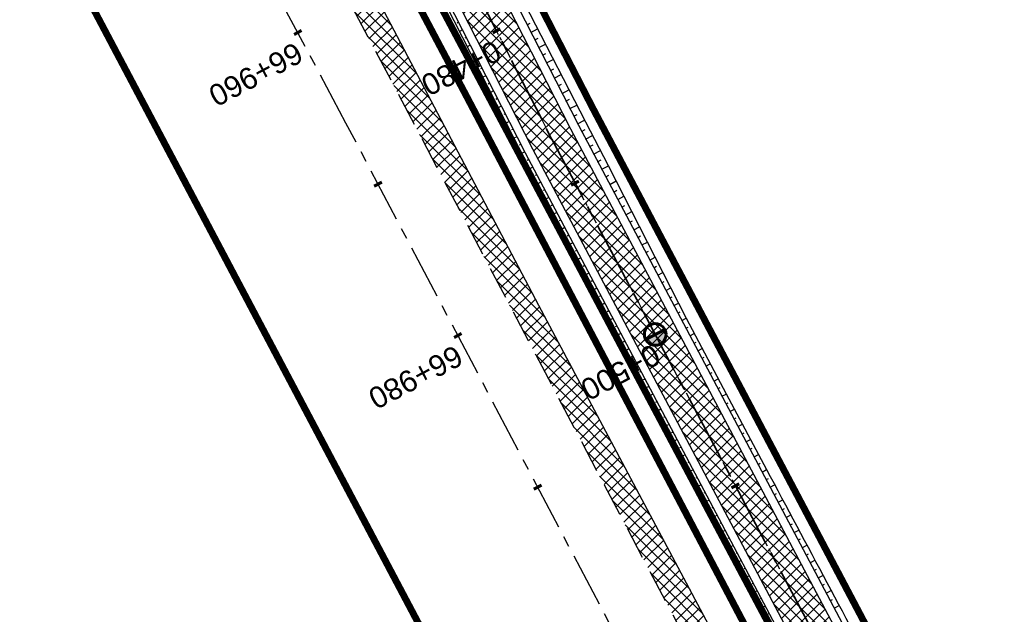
# Model space of a CAD drawing. Header units: metres. Extents: x 7529682 to 7533751, y 5721195 to 5727842.
# Tile 158 of 179: x 7529913 to 7529971, y 5727339 to 5727374. Entities that reach past the tile are written whole.
import ezdxf

# ---------------------------------------------------------------- set-up
doc = ezdxf.new("R2010")
doc.units = ezdxf.units.M
for name, pattern in [('817-dzialki-09-05-04$0$HIDDEN', [0.375, 0.25, -0.125]), ('ACAD_ISO05W100', [33, 24, -3, 0, -3, 0, -3]), ('CENTER', [50.8, 31.75, -6.35, 6.35, -6.35]), ('CENTER2', [28.575, 19.05, -3.175, 3.175, -3.175]), ('HIDDEN', [9.525, 6.35, -3.175])]:
    doc.linetypes.add(name, pattern=pattern)
for name, color, linetype in [('C-DROGI-SYTUACJA', 7, 'Continuous'), ('C-DROGI-SYTUACJA-ETYKIETY', 7, 'Continuous'), ('D-hatch-pobocza', 131, 'Continuous'), ('D-pobocza', 60, 'Continuous'), ('D-rowy', 160, 'Continuous'), ('D-skarpa', 2, 'Continuous'), ('D-skarpa-kreskowanie', 2, 'Continuous')]:
    doc.layers.add(name, color=color, linetype=linetype)
for name, color, linetype, lineweight, true_color in [('D-ewidencja-numery', 7, 'Continuous', 50, 0x40ff00), ('D-hatch-ciag-pieszo-rowerowy', 7, 'Continuous', 13, 0xff9f80), ('D-LR-etap-III', 7, '817-dzialki-09-05-04$0$HIDDEN', 50, 0x00008f)]:
    doc.layers.add(name, color=color, linetype=linetype, lineweight=lineweight, true_color=true_color)
for name, color, linetype, lineweight in [('D-krawędzie', 3, 'Continuous', 30), ('D-obrzeża', 2, 'Continuous', 30), ('D-oś', 10, 'CENTER', 30), ('D-pas-drogowy', 7, 'ACAD_ISO05W100', 50)]:
    doc.layers.add(name, color=color, linetype=linetype, lineweight=lineweight)
doc.layers.add('poprzeczki', color=7, linetype='Continuous', true_color=0x0000c7)
doc.styles.get("Standard").update_dxf_attribs({"font": 'arial.ttf'})
pattern_1 = [(45, (0, 0), (-0.33675960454, 0.33675960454), []), (135, (0, 0), (-0.33675960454, -0.33675960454), [])]

# ---------------------------------------------------------------- blocks, each defined once
blk = doc.blocks.new('AeccTickLine')
at = {"color": 0, "linetype": 'ByBlock', "lineweight": -2}
blk.add_line((0, 1), (0, -1), dxfattribs=at)
blk = doc.blocks.new('kilometraz')
at = {"linetype": 'ByBlock', "lineweight": -2}
blk.add_hatch(color=0, dxfattribs=at).paths.add_polyline_path([(0, -0.28125, 0.41421356), (0.28125, 0, 0.41421356), (0, 0.28125)])
at = {"color": 0, "linetype": 'ByBlock', "lineweight": -2}
blk.add_line((0, 0.28125), (0, -0.28125), dxfattribs=at)
blk.add_circle((0, 0), 0.28125, dxfattribs=at)

msp = doc.modelspace()

# ---------------------------------------------------------------- hatches: boundary and pattern name
at = {"layer": 'D-hatch-ciag-pieszo-rowerowy'}
h = msp.add_hatch(dxfattribs=at)
h.set_pattern_fill('ANSI37', color=256, scale=0.15, style=0)
h.set_pattern_definition(pattern_1)
h.paths.add_polyline_path([(7529994.115, 5727270.039), (7529996.409, 5727271.048), (7529995.888, 5727272.04), (7529987.333, 5727287.9), (7529970.791, 5727319.398), (7529945.39, 5727367.318), (7529919.647, 5727417.711), (7529903.693, 5727447.921), (7529879.894, 5727492.595), (7529862.565, 5727525.262), (7529859.536, 5727525.637), (7529877.686, 5727491.422), (7529901.485, 5727446.75), (7529917.429, 5727416.559), (7529943.172, 5727366.164), (7529968.58, 5727318.231), (7529985.127, 5727286.725), (7529993.681, 5727270.865)])
at = {"layer": 'D-hatch-pobocza'}
h = msp.add_hatch(dxfattribs=at)
h.set_pattern_fill('ANSI37', color=256, scale=0.15, style=0)
h.set_pattern_definition(pattern_1)
h.paths.add_polyline_path([(7529905.34, 5727429.09), (7529892.28, 5727453.58), (7529881.53, 5727473.69), (7529872.27, 5727491.4), (7529857.46, 5727519.14), (7529841.38, 5727549.79), (7529827.75, 5727575.78), (7529816.4, 5727596.89), (7529800.43, 5727627.4), (7529788.07, 5727650.98), (7529775.85, 5727673.83), (7529761.3, 5727701.31), (7529749.89, 5727722.83), (7529745.5, 5727731.66), (7529738.971, 5727744.085), (7529737.465, 5727743.316), (7529742.213, 5727734.302), (7529762.326, 5727696.274), (7529777.785, 5727667.006), (7529799.322, 5727626.3), (7529822.193, 5727583.156), (7529846.924, 5727536.347), (7529864.752, 5727502.663), (7529900.459, 5727434.965), (7529935.352, 5727369.308), (7529971.476, 5727300.786), (7529988.361, 5727268.841), (7529990.28, 5727268.6), (7529990.329, 5727268.617), (7529981.66, 5727284.96), (7529968.42, 5727309.6), (7529956.4, 5727332.85), (7529943.52, 5727357.04), (7529932.32, 5727378.32), (7529916.68, 5727408.01)])

# ---------------------------------------------------------------- linework, layer by layer
at = {"layer": 'C-DROGI-SYTUACJA', "color": 10, "linetype": 'CENTER2', "lineweight": 35, "ltscale": 0.2}
msp.add_lwpolyline([(7529714.301, 5727795.865), (7529735.169, 5727756.456, 0.071658), (7529738.529, 5727751.848), (7529739.732, 5727750.614, -0.071785), (7529743.098, 5727745.997), (7529747.739, 5727737.221), (7529774.913, 5727685.825), (7529793.855, 5727649.915), (7529812.38, 5727615.415), (7529837.757, 5727568.892), (7529857.658, 5727531.843), (7529878.79, 5727492.008), (7529902.589, 5727447.335), (7529918.538, 5727417.135), (7529944.281, 5727366.741), (7529969.685, 5727318.815), (7529986.23, 5727287.312), (7529994.785, 5727271.452), (7530014.919, 5727233.118)], format="xyb", dxfattribs=at)
at = {"layer": 'D-ewidencja-numery', "color": 12, "ltscale": 15, "true_color": 0xc70000}
msp.add_lwpolyline([(7529715.573, 5727792.968), (7529717.68, 5727794.024), (7529736.275, 5727758.647), (7529744.511, 5727750.406), (7529750.283, 5727738.55), (7529777.109, 5727687.569), (7529796.515, 5727651.33), (7529814.938, 5727616.793), (7529839.007, 5727572.304), (7529860.618, 5727532.509), (7529882.349, 5727491.504), (7529904.865, 5727449.096), (7529920.747, 5727418.885), (7529946.677, 5727368.547), (7529972.025, 5727320.573), (7529987.74, 5727290.153), (7529996.497, 5727273.662), (7530017.541, 5727234.203)], dxfattribs=at)
at = {"layer": 'D-krawędzie', "linetype": 'HIDDEN', "ltscale": 0.3}
msp.add_lwpolyline([(7529737.465, 5727743.316), (7529742.213, 5727734.302), (7529762.326, 5727696.274), (7529777.785, 5727667.006), (7529799.322, 5727626.3), (7529822.193, 5727583.156), (7529846.924, 5727536.347), (7529864.752, 5727502.663), (7529900.459, 5727434.965), (7529935.352, 5727369.308), (7529971.476, 5727300.786), (7530006.702, 5727234.141), (7530044.198, 5727163.133), (7530082.89, 5727090.2), (7530098.687, 5727060.362), (7530131.998, 5726997.21), (7530163.822, 5726937.097), (7530204.081, 5726861.013), (7530247.82, 5726778.438), (7530252.22, 5726770.26), (7530259.735, 5726756.9), (7530263.782, 5726749.287), (7530270.196, 5726737.096)], dxfattribs=at)
at = {"layer": 'D-LR-etap-III', "ltscale": 10, "flags": 128}
msp.add_lwpolyline([(7531750.474, 5723895.103, 0.4, 0.4, 0), (7531750.505, 5723895.13, 0.4, 0.4, 0), (7531682.71, 5724022.92, 0.4, 0.4, 0), (7531619.177, 5724147.204, 0.4, 0.4, 0), (7531592.309, 5724198.489, 0.4, 0.4, 0), (7531553.264, 5724272.919, 0.4, 0.4, 0), (7531504.02, 5724366.79, 0.4, 0.4, 0), (7531482.09, 5724407.62, 0.4, 0.4, 0), (7531412.35, 5724541.183, 0.4, 0.4, 0), (7531388.464, 5724586.93, 0.4, 0.4, 0), (7531345.12, 5724669.94, 0.4, 0.4, 0), (7531127.66, 5725081.67, 0.4, 0.4, 0), (7531059.253, 5725211.041, 0.4, 0.4, 0), (7531008.007, 5725307.954, 0.4, 0.4, 0), (7530964.182, 5725390.836, 0.4, 0.4, 0), (7530914.557, 5725484.684, 0.4, 0.4, 0), (7530865.243, 5725577.494, 0.4, 0.4, 0), (7530840.085, 5725624.059, 0.4, 0.4, 0), (7530802.56, 5725694.925, 0.4, 0.4, 0), (7530755.54, 5725787.51, 0.4, 0.4, 0), (7530708.718, 5725876.303, 0.4, 0.4, 0), (7530695.12, 5725902.09, 0.4, 0.4, 0), (7530642.914, 5726001.078, 0.4, 0.4, 0), (7530634.935, 5726016.147, 0.4, 0.4, 0), (7530610.82, 5726061.93, 0.4, 0.4, 0), (7530610.82, 5726061.93, 0.4, 0.4, 0), (7530607.21, 5726063.51, 0.4, 0.4, 0), (7530597.42, 5726080.68, 0.4, 0.4, 0), (7530591.16, 5726088.44, 0.4, 0.4, 0), (7530581.28, 5726107.21, 0.4, 0.4, 0), (7530571.29, 5726130.56, 0.4, 0.4, 0), (7530549.555, 5726171.527, 0.4, 0.4, 0), (7530531.014, 5726206.474, 0.4, 0.4, 0), (7530516.461, 5726236.017, 0.4, 0.4, 0), (7530500.799, 5726266.141, 0.4, 0.4, 0), (7530491.35, 5726283.94, 0.4, 0.4, 0), (7530482.4, 5726303.41, 0.4, 0.4, 0), (7530482.4, 5726303.41, 0.4, 0.4, 0), (7530450.41, 5726357.28, 0.4, 0.4, 0), (7530397.759, 5726458.5, 0.4, 0.4, 0), (7530334.708, 5726583.665, 0.4, 0.4, 0), (7530303.939, 5726645.168, 0.4, 0.4, 0), (7530300.51, 5726651.778, 0.4, 0.4, 0), (7530289.214, 5726671.967, 0.4, 0.4, 0), (7530281.54, 5726685.57, 0.4, 0.4, 0), (7530261.371, 5726724.163, 0.4, 0.4, 0), (7530254.03, 5726738.21, 0.4, 0.4, 0), (7530197.22, 5726845.06, 0.4, 0.4, 0), (7530194.71, 5726849.15, 0.4, 0.4, 0), (7530195.92, 5726850.75, 0.4, 0.4, 0), (7530170.547, 5726892.961, 0.4, 0.4, 0), (7530143.175, 5726945.066, 0.4, 0.4, 0), (7530105.06, 5727018.32, 0.4, 0.4, 0), (7530100.06, 5727027.16, 0.4, 0.4, 0), (7530062.319, 5727099.625, 0.4, 0.4, 0), (7530015.379, 5727189.42, 0.4, 0.4, 0), (7529983.208, 5727250.207, 0.4, 0.4, 0), (7529953.284, 5727306.747, 0.4, 0.4, 0), (7529900.671, 5727406.159, 0.4, 0.4, 0), (7529890.63, 5727425.131, 0.4, 0.4, 0), (7529875.155, 5727454.426, 0.4, 0.4, 0), (7529857.56, 5727487.787, 0.4, 0.4, 0), (7529835.194, 5727530.193, 0.4, 0.4, 0), (7529811.741, 5727574.662, 0.4, 0.4, 0), (7529792.102, 5727611.923, 0.4, 0.4, 0), (7529768.066, 5727657.47, 0.4, 0.4, 0), (7529755.211, 5727682.131, 0.4, 0.4, 0), (7529753.31, 5727681.13, 0.4, 0.4, 0), (7529739.21, 5727707.77, 0.4, 0.4, 0), (7529735.395, 5727711.252, 0.4, 0.4, 0), (7529725.42, 5727730.2, 0.4, 0.4, 0), (7529723.55, 5727729.88, 0.4, 0.4, 0), (7529695.567, 5727782.932, 0.4, 0.4, 0), (7529717.68, 5727794.024, 0.4, 0.4, 0), (7529736.275, 5727758.647, 0.4, 0.4, 0), (7529736.275, 5727758.647, 0.4, 0.4, 0), (7529744.511, 5727750.406, 0.4, 0.4, 0), (7529744.511, 5727750.406, 0.4, 0.4, 0), (7529750.283, 5727738.55, 0.4, 0.4, 0), (7529777.109, 5727687.569, 0.4, 0.4, 0), (7529796.515, 5727651.33, 0.4, 0.4, 0), (7529814.938, 5727616.793, 0.4, 0.4, 0), (7529839.007, 5727572.304, 0.4, 0.4, 0), (7529860.618, 5727532.509, 0.4, 0.4, 0), (7529882.349, 5727491.504, 0.4, 0.4, 0), (7529904.865, 5727449.096, 0.4, 0.4, 0), (7529920.747, 5727418.885, 0.4, 0.4, 0), (7529946.677, 5727368.547, 0.4, 0.4, 0), (7529972.025, 5727320.573, 0.4, 0.4, 0), (7529987.74, 5727290.153, 0.4, 0.4, 0), (7529996.497, 5727273.662, 0.4, 0.4, 0), (7530017.541, 5727234.203, 0.4, 0.4, 0), (7530033.054, 5727204.864, 0.4, 0.4, 0), (7530051.623, 5727170.223, 0.4, 0.4, 0), (7530069.277, 5727137.016, 0.4, 0.4, 0), (7530089.385, 5727097.534, 0.4, 0.4, 0), (7530109.713, 5727060.747, 0.4, 0.4, 0), (7530136.77, 5727011.64, 0.4, 0.4, 0), (7530162.447, 5726962.744, 0.4, 0.4, 0), (7530187.674, 5726916.992, 0.4, 0.4, 0), (7530207.821, 5726879.335, 0.4, 0.4, 0), (7530230.626, 5726834.519, 0.4, 0.4, 0), (7530262.288, 5726776.618, 0.4, 0.4, 0), (7530277.51, 5726760.213, 0.4, 0.4, 0), (7530286.037, 5726744.107, 0.4, 0.4, 0), (7530288.097, 5726735.884, 0.4, 0.4, 0), (7530290.394, 5726725.047, 0.4, 0.4, 0), (7530296.177, 5726713.583, 0.4, 0.4, 0), (7530302.726, 5726701.182, 0.4, 0.4, 0), (7530325.685, 5726657.466, 0.4, 0.4, 0), (7530343.244, 5726623.649, 0.4, 0.4, 0), (7530360.23, 5726591.747, 0.4, 0.4, 0), (7530383.209, 5726548.059, 0.4, 0.4, 0), (7530406.018, 5726503.606, 0.4, 0.4, 0), (7530427.465, 5726462.62, 0.4, 0.4, 0), (7530447.928, 5726424.388, 0.4, 0.4, 0), (7530471.127, 5726379.921, 0.4, 0.4, 0), (7530490.501, 5726343.033, 0.4, 0.4, 0), (7530509.499, 5726306.733, 0.4, 0.4, 0), (7530529.89, 5726267.244, 0.4, 0.4, 0), (7530543.852, 5726238.99, 0.4, 0.4, 0), (7530554.809, 5726218.944, 0.4, 0.4, 0), (7530559.027, 5726212.223, 0.4, 0.4, 0), (7530563.061, 5726206.41, 0.4, 0.4, 0), (7530566.934, 5726200.464, 0.4, 0.4, 0), (7530569.771, 5726194.902, 0.4, 0.4, 0), (7530571.473, 5726191.282, 0.4, 0.4, 0), (7530572.839, 5726188.025, 0.4, 0.4, 0), (7530575.295, 5726182.035, 0.4, 0.4, 0), (7530579.737, 5726173.306, 0.4, 0.4, 0), (7530583.3, 5726167.41, 0.4, 0.4, 0), (7530593.4, 5726163.33, 0.4, 0.4, 0), (7530598.618, 5726155.264, 0.4, 0.4, 0), (7530608.258, 5726140.497, 0.4, 0.4, 0), (7530603.27, 5726136.83, 0.4, 0.4, 0), (7530606.53, 5726131.84, 0.4, 0.4, 0), (7530604.239, 5726124.217, 0.4, 0.4, 0), (7530605.847, 5726121.63, 0.4, 0.4, 0), (7530608.972, 5726116.164, 0.4, 0.4, 0), (7530618.114, 5726097.791, 0.4, 0.4, 0), (7530651.213, 5726034.96, 0.4, 0.4, 0), (7530670.244, 5725998.611, 0.4, 0.4, 0), (7530698.075, 5725945.953, 0.4, 0.4, 0), (7530716.506, 5725911.305, 0.4, 0.4, 0), (7530735.223, 5725875.667, 0.4, 0.4, 0), (7530752.504, 5725842.155, 0.4, 0.4, 0), (7530778.311, 5725793.501, 0.4, 0.4, 0), (7530797.5, 5725756.382, 0.4, 0.4, 0), (7530812.519, 5725728.289, 0.4, 0.4, 0), (7530820.039, 5725713.16, 0.4, 0.4, 0), (7530822.422, 5725710.194, 0.4, 0.4, 0), (7530833.155, 5725688.801, 0.4, 0.4, 0), (7530849.629, 5725656.159, 0.4, 0.4, 0), (7530867.983, 5725621.964, 0.4, 0.4, 0), (7530872.63, 5725612.888, 0.4, 0.4, 0), (7530880.354, 5725597.595, 0.4, 0.4, 0), (7530883.839, 5725593.389, 0.4, 0.4, 0), (7530891.782, 5725587.763, 0.4, 0.4, 0), (7530895.039, 5725584.281, 0.4, 0.4, 0), (7530897.034, 5725580.941, 0.4, 0.4, 0), (7530900.952, 5725579.946, 0.4, 0.4, 0), (7530904.81, 5725571.977, 0.4, 0.4, 0), (7530903.682, 5725568.566, 0.4, 0.4, 0), (7530908.901, 5725558.845, 0.4, 0.4, 0), (7530910.252, 5725545.672, 0.4, 0.4, 0), (7530912.873, 5725538.646, 0.4, 0.4, 0), (7530945.278, 5725478.464, 0.4, 0.4, 0), (7530959.692, 5725450.246, 0.4, 0.4, 0), (7531002.827, 5725368.192, 0.4, 0.4, 0), (7531044.704, 5725290.314, 0.4, 0.4, 0), (7531064.099, 5725253.213, 0.4, 0.4, 0), (7531083.01, 5725216.678, 0.4, 0.4, 0), (7531113.013, 5725158.466, 0.4, 0.4, 0), (7531137.364, 5725113.071, 0.4, 0.4, 0), (7531150.831, 5725086.712, 0.4, 0.4, 0), (7531159.746, 5725076.641, 0.4, 0.4, 0), (7531166.31, 5725074.58, 0.4, 0.4, 0), (7531172.29, 5725062.58, 0.4, 0.4, 0), (7531170.59, 5725055.606, 0.4, 0.4, 0), (7531173.733, 5725044.081, 0.4, 0.4, 0), (7531215.342, 5724964.86, 0.4, 0.4, 0), (7531238.054, 5724921.685, 0.4, 0.4, 0), (7531262.39, 5724875.283, 0.4, 0.4, 0), (7531295.587, 5724811.266, 0.4, 0.4, 0), (7531348.488, 5724712.363, 0.4, 0.4, 0), (7531363.741, 5724682.684, 0.4, 0.4, 0), (7531366.987, 5724675.865, 0.4, 0.4, 0), (7531382.541, 5724646.111, 0.4, 0.4, 0), (7531401.299, 5724610.875, 0.4, 0.4, 0), (7531428.965, 5724558.862, 0.4, 0.4, 0), (7531449.111, 5724520.398, 0.4, 0.4, 0), (7531477.293, 5724465.831, 0.4, 0.4, 0), (7531500.996, 5724421.113, 0.4, 0.4, 0), (7531512.122, 5724400.549, 0.4, 0.4, 0), (7531513.782, 5724396.757, 0.4, 0.4, 0), (7531526.32, 5724379.39, 0.4, 0.4, 0), (7531566.784, 5724302.736, 0.4, 0.4, 0), (7531612.277, 5724225.61, 0.4, 0.4, 0), (7531620.493, 5724210.548, 0.4, 0.4, 0), (7531631.578, 5724196.258, 0.4, 0.4, 0), (7531653.484, 5724152.434, 0.4, 0.4, 0), (7531661.151, 5724128.494, 0.4, 0.4, 0), (7531673.881, 5724101.186, 0.4, 0.4, 0), (7531684.691, 5724081.184, 0.4, 0.4, 0), (7531699.212, 5724051.17, 0.4, 0.4, 0), (7531704.034, 5724040.584, 0.4, 0.4, 0), (7531704.034, 5724040.584, 0.4, 0.4, 0), (7531703.913, 5724037.17, 0.4, 0.4, 0), (7531736.42, 5723969.232, 0.4, 0.4, 0), (7531738.285, 5723967.699, 0.4, 0.4, 0), (7531742.181, 5723962.346, 0.4, 0.4, 0), (7531744.286, 5723958.616, 0.4, 0.4, 0), (7531755.393, 5723944.193, 0.4, 0.4, 0), (7531758.69, 5723936.76, 0.4, 0.4, 0), (7531780.08, 5723929.25, 0.4, 0.4, 0), (7531792.612, 5723906.338, 0.4, 0.4, 0), (7531792.612, 5723906.338, 0.4, 0.4, 0), (7531756.962, 5723883.055, 0.4, 0.4, 0), (7531750.46, 5723895.13, 0.4, 0.4, 0), (7531750.46, 5723895.13, 0, 0, 0)], format="xyseb", dxfattribs=at)
at = {"layer": 'D-obrzeża'}
for points in [[(7529996.408, 5727271.05), (7529995.888, 5727272.04), (7529987.333, 5727287.9), (7529970.791, 5727319.398), (7529945.39, 5727367.318), (7529919.647, 5727417.711), (7529903.693, 5727447.921), (7529879.894, 5727492.595), (7529858.761, 5727532.432), (7529838.856, 5727569.487), (7529813.479, 5727616.01), (7529794.958, 5727650.503), (7529776.019, 5727686.408), (7529748.844, 5727737.805), (7529744.118, 5727746.741, 0.071785), (7529740.753, 5727751.358), (7529739.549, 5727752.592, -0.071658), (7529736.189, 5727757.2), (7529717.235, 5727792.995)], [(7530013.813, 5727232.534), (7529993.681, 5727270.865), (7529985.127, 5727286.725), (7529968.58, 5727318.231), (7529943.172, 5727366.164), (7529917.429, 5727416.559), (7529901.485, 5727446.75), (7529877.686, 5727491.422), (7529856.555, 5727531.255), (7529836.657, 5727568.297), (7529811.281, 5727614.82), (7529792.751, 5727649.328), (7529773.808, 5727685.242), (7529746.633, 5727736.639), (7529746.633, 5727736.639), (7529742.077, 5727745.253, 0.071785), (7529738.712, 5727749.87), (7529737.508, 5727751.104, -0.071658), (7529734.148, 5727755.712), (7529715.008, 5727791.858)]]:
    msp.add_lwpolyline(points, format="xyb", dxfattribs=at)
at = {"layer": 'D-oś', "ltscale": 0.1}
msp.add_lwpolyline([(7530260.688, 5726747.65), (7530256.664, 5726755.22), (7530249.153, 5726768.573), (7530244.732, 5726776.79), (7530200.988, 5726859.376), (7530160.728, 5726935.459), (7530128.903, 5726995.575), (7530095.593, 5727058.727), (7530079.798, 5727088.56), (7530041.105, 5727161.496), (7530003.607, 5727232.506), (7529968.381, 5727299.153), (7529932.259, 5727367.671), (7529897.365, 5727433.327), (7529861.657, 5727501.028), (7529843.829, 5727534.712), (7529819.1, 5727581.518), (7529796.228, 5727624.663), (7529774.69, 5727665.371), (7529759.232, 5727694.637), (7529739.12, 5727732.663), (7529700.238, 5727806.043)], dxfattribs=at)
at = {"layer": 'D-oś', "ltscale": 0.03}
msp.add_lwpolyline([(7529714.301, 5727795.865), (7529735.169, 5727756.456, 0.071658), (7529738.529, 5727751.848), (7529739.732, 5727750.614, -0.071785), (7529743.098, 5727745.997), (7529747.739, 5727737.221), (7529774.913, 5727685.825), (7529793.855, 5727649.915), (7529812.38, 5727615.415), (7529837.757, 5727568.892), (7529857.658, 5727531.843), (7529878.79, 5727492.008), (7529902.589, 5727447.335), (7529918.538, 5727417.135), (7529944.281, 5727366.741), (7529969.685, 5727318.815), (7529986.23, 5727287.312), (7529994.785, 5727271.452), (7530014.919, 5727233.118)], format="xyb", dxfattribs=at)
at = {"layer": 'D-pas-drogowy', "ltscale": 0.2, "flags": 128}
msp.add_lwpolyline([(7531633.019, 5724182.834, 0.4, 0.4, 0), (7531617.559, 5724211.608, 0.4, 0.4, 0), (7531566.784, 5724302.736, 0.4, 0.4, 0), (7531538.419, 5724356.47, 0.4, 0.4, 0), (7531526.32, 5724379.39, 0.4, 0.4, 0), (7531516.102, 5724393.607, 0.4, 0.4, 0.001485), (7531513.78, 5724396.838, 0.4, 0.4, 0), (7531501.87, 5724413.41, 0.4, 0.4, 0), (7531474.926, 5724464.508, 0.4, 0.4, 0), (7531446.2, 5724518.992, 0.4, 0.4, 0), (7531424.962, 5724559.262, 0.4, 0.4, 0), (7531398.444, 5724609.566, 0.4, 0.4, 0), (7531379.647, 5724645.216, 0.4, 0.4, 0), (7531365.23, 5724672.56, 0.4, 0.4, 0), (7531341.306, 5724717.915, 0.4, 0.4, 0), (7531312.9, 5724771.789, 0.4, 0.4, 0), (7531292.591, 5724810.307, 0.4, 0.4, 0), (7531259.392, 5724873.271, 0.4, 0.4, 0), (7531233.74, 5724921.923, 0.4, 0.4, 0), (7531203.073, 5724980.092, 0.4, 0.4, 0), (7531173.471, 5725036.225, 0.4, 0.4, 0), (7531168.27, 5725046.09, 0.4, 0.4, 0), (7531172.29, 5725062.58, 0.4, 0.4, 0), (7531166.31, 5725074.58, 0.4, 0.4, 0), (7531150.32, 5725079.6, 0.4, 0.4, 0), (7531141.5, 5725096.43, 0.4, 0.4, 0), (7531109.312, 5725157.814, 0.4, 0.4, 0), (7531086.641, 5725201.048, 0.4, 0.4, 0), (7531059.198, 5725253.384, 0.4, 0.4, 0), (7531028.207, 5725312.489, 0.4, 0.4, 0), (7530999.105, 5725367.99, 0.4, 0.4, 0), (7530956.248, 5725449.725, 0.4, 0.4, 0), (7530924.398, 5725510.464, 0.4, 0.4, 0), (7530897.51, 5725561.74, 0.4, 0.4, 0), (7530894.46, 5725566.14, 0.4, 0.4, 0), (7530892.16, 5725570.49, 0.4, 0.4, 0), (7530869.363, 5725613.307, 0.4, 0.4, 0), (7530861.694, 5725627.705, 0.4, 0.4, 0), (7530852.74, 5725644.52, 0.4, 0.4, 0), (7530831.51, 5725684.2, 0.4, 0.4, 0), (7530811.13, 5725722.52, 0.4, 0.4, 0), (7530792.348, 5725757.941, 0.4, 0.4, 0), (7530768.03, 5725803.8, 0.4, 0.4, 0), (7530748.769, 5725840.179, 0.4, 0.4, 0), (7530727.7, 5725879.97, 0.4, 0.4, 0), (7530712.098, 5725909.545, 0.4, 0.4, 0), (7530693.644, 5725944.645, 0.4, 0.4, 0), (7530665.702, 5725997.539, 0.4, 0.4, 0), (7530641.76, 5726042.88, 0.4, 0.4, 0), (7530616.5, 5726091.48, 0.4, 0.4, 0), (7530604.628, 5726114.32, 0.4, 0.4, -0.007763), (7530602.5, 5726118.43, 0.4, 0.4, 0), (7530603.992, 5726123.395, 0.4, 0.4, 0), (7530606.53, 5726131.84, 0.4, 0.4, 0), (7530603.27, 5726136.83, 0.4, 0.4, 0), (7530593.776, 5726151.369, 0.4, 0.4, 0), (7530590.203, 5726156.84, 0.4, 0.4, 0), (7530583.3, 5726167.41, 0.4, 0.4, 0), (7530580.578, 5726170.428, 0.4, 0.4, 0), (7530575.85, 5726175.67, 0.4, 0.4, 0), (7530569.01, 5726186.66, 0.4, 0.4, 0), (7530562.555, 5726199.189, 0.4, 0.4, 0), (7530555.67, 5726211.39, 0.4, 0.4, 0), (7530548.29, 5726224.23, 0.4, 0.4, 0), (7530540.58, 5726237.71, 0.4, 0.4, 0), (7530532.68, 5726252.65, 0.4, 0.4, 0), (7530524.06, 5726269.35, 0.4, 0.4, 0), (7530502.82, 5726309.91, 0.4, 0.4, 0), (7530488.83, 5726336.63, 0.4, 0.4, 0), (7530466.03, 5726380.16, 0.4, 0.4, 0), (7530438.47, 5726432.77, 0.4, 0.4, 0), (7530424.53, 5726459.09, 0.4, 0.4, 0), (7530401.63, 5726502.97, 0.4, 0.4, 0), (7530383.38, 5726538.06, 0.4, 0.4, 0), (7530353.97, 5726593.52, 0.4, 0.4, 0), (7530338.47, 5726622.74, 0.4, 0.4, 0), (7530322.01, 5726653.88, 0.4, 0.4, 0), (7530297.54, 5726700.33, 0.4, 0.4, 0), (7530287.38, 5726719.6, 0.4, 0.4, 0), (7530285.95, 5726722.316, 0.4, 0.4, 0), (7530280.26, 5726733.12, 0.4, 0.4, 0), (7530266.73, 5726758.74, 0.4, 0.4, 0), (7530260.42, 5726770.47, 0.4, 0.4, 0), (7530253.25, 5726783.82, 0.4, 0.4, 0), (7530244.95, 5726799.33, 0.4, 0.4, 0), (7530239.39, 5726808.49, 0.4, 0.4, 0), (7530238.29, 5726807.9, 0.4, 0.4, 0), (7530218.11, 5726850.67, 0.4, 0.4, 0), (7530175.907, 5726928.168, 0.4, 0.4, 0), (7530096.68, 5727076.15, 0.4, 0.4, 0), (7530094.68, 5727079.89, 0.4, 0.4, 0), (7530064.597, 5727135.523, 0.4, 0.4, 0), (7530046.731, 5727168.892, 0.4, 0.4, 0), (7530025.803, 5727208.461, 0.4, 0.4, 0), (7530012.847, 5727232.979, 0.4, 0.4, 0), (7529994.15, 5727268.45, 0.4, 0.4, 0), (7529981.671, 5727291.93, 0.4, 0.4, 0), (7529949.89, 5727351.73, 0.4, 0.4, 0), (7529924.75, 5727399.03, 0.4, 0.4, 0), (7529915.516, 5727417.1, 0.4, 0.4, 0), (7529885.83, 5727475.19, 0.4, 0.4, 0), (7529862.56, 5727519.97, 0.4, 0.4, 0), (7529852.985, 5727538.191, 0.4, 0.4, 0), (7529836.513, 5727569.511, 0.4, 0.4, 0), (7529815.369, 5727609.141, 0.4, 0.4, 0), (7529792.795, 5727651.247, 0.4, 0.4, 0), (7529774.199, 5727685.858, 0.4, 0.4, 0), (7529746.966, 5727736.059, 0.4, 0.4, 0), (7529733.92, 5727757.62, 0.4, 0.4, 0), (7529708.607, 5727806.389, 0.4, 0.4, 0), (7529688.492, 5727796.345, 0.4, 0.4, 0), (7529723.55, 5727729.88, 0.4, 0.4, 0), (7529725.42, 5727730.2, 0.4, 0.4, 0), (7529735.38, 5727711.28, 0.4, 0.4, 0), (7529739.21, 5727707.77, 0.4, 0.4, 0), (7529753.31, 5727681.13, 0.4, 0.4, 0), (7529755.178, 5727682.114, 0.4, 0.4, 0), (7529792.102, 5727611.923, 0.4, 0.4, 0), (7529811.741, 5727574.662, 0.4, 0.4, 0), (7529835.194, 5727530.193, 0.4, 0.4, 0), (7529857.56, 5727487.787, 0.4, 0.4, 0), (7529875.155, 5727454.426, 0.4, 0.4, 0), (7529890.63, 5727425.131, 0.4, 0.4, 0), (7529900.671, 5727406.159, 0.4, 0.4, 0), (7529953.284, 5727306.747, 0.4, 0.4, 0), (7529983.208, 5727250.207, 0.4, 0.4, 0), (7530015.379, 5727189.42, 0.4, 0.4, 0), (7530062.319, 5727099.625, 0.4, 0.4, 0), (7530100.06, 5727027.16, 0.4, 0.4, 0), (7530105.06, 5727018.32, 0.4, 0.4, 0), (7530143.175, 5726945.066, 0.4, 0.4, 0), (7530170.547, 5726892.961, 0.4, 0.4, 0), (7530195.92, 5726850.75, 0.4, 0.4, 0), (7530194.71, 5726849.15, 0.4, 0.4, 0), (7530197.22, 5726845.06, 0.4, 0.4, 0), (7530254.03, 5726738.21, 0.4, 0.4, 0), (7530261.371, 5726724.163, 0.4, 0.4, 0), (7530281.54, 5726685.57, 0.4, 0.4, 0), (7530289.214, 5726671.967, 0.4, 0.4, 0), (7530300.51, 5726651.778, 0.4, 0.4, 0), (7530303.939, 5726645.168, 0.4, 0.4, 0), (7530334.708, 5726583.665, 0.4, 0.4, 0), (7530397.759, 5726458.5, 0.4, 0.4, 0), (7530450.41, 5726357.28, 0.4, 0.4, 0), (7530482.4, 5726303.41, 0.4, 0.4, 0), (7530483.688, 5726301.003, 0.4, 0.4, 0), (7530491.35, 5726283.94, 0.4, 0.4, 0), (7530512.67, 5726243.78, 0.4, 0.4, 0), (7530529.43, 5726209.46, 0.4, 0.4, 0), (7530571.29, 5726130.56, 0.4, 0.4, 0), (7530581.28, 5726107.21, 0.4, 0.4, 0), (7530591.16, 5726088.44, 0.4, 0.4, 0), (7530597.42, 5726080.68, 0.4, 0.4, 0), (7530607.21, 5726063.51, 0.4, 0.4, 0), (7530610.82, 5726061.93, 0.4, 0.4, 0), (7530634.935, 5726016.147, 0.4, 0.4, 0), (7530642.914, 5726001.078, 0.4, 0.4, 0), (7530695.12, 5725902.09, 0.4, 0.4, 0), (7530708.718, 5725876.303, 0.4, 0.4, 0), (7530755.54, 5725787.51, 0.4, 0.4, 0), (7530802.56, 5725694.925, 0.4, 0.4, 0), (7530840.085, 5725624.059, 0.4, 0.4, 0), (7530865.243, 5725577.494, 0.4, 0.4, 0), (7530914.557, 5725484.684, 0.4, 0.4, 0), (7530964.182, 5725390.836, 0.4, 0.4, 0), (7531008.007, 5725307.954, 0.4, 0.4, 0), (7531059.253, 5725211.041, 0.4, 0.4, 0), (7531127.66, 5725081.67, 0.4, 0.4, 0), (7531345.12, 5724669.94, 0.4, 0.4, 0), (7531388.464, 5724586.93, 0.4, 0.4, 0), (7531412.35, 5724541.183, 0.4, 0.4, 0), (7531482.09, 5724407.62, 0.4, 0.4, 0), (7531504.02, 5724366.79, 0.4, 0.4, 0), (7531519.374, 5724337.52, 0.4, 0.4, 0), (7531563.749, 5724252.932, 0.4, 0.4, 0), (7531602.175, 5724179.681, 0.4, 0.4, 0), (7531619.177, 5724147.204, 0.4, 0.4, 0), (7531625.038, 5724135.635, 0.4, 0.4, 0), (7531656.796, 5724073.316, 0.4, 0.4, 0), (7531675.12, 5724037.36, 0.4, 0.4, 0), (7531682.71, 5724022.92, 0.4, 0.4, 0), (7531705.565, 5723979.811, 0.4, 0.4, 0), (7531736.606, 5723921.262, 0.4, 0.4, 0), (7531750.46, 5723895.13, 0.4, 0.4, 0), (7531740.77, 5723886.56, 0.4, 0.4, 0), (7531732.86, 5723885, 0.4, 0.4, 0), (7531722.18, 5723887.77, 0.4, 0.4, 0), (7531729.87, 5723862.17, 0.4, 0.4, 0), (7531742.92, 5723861.93, 0.4, 0.4, 0), (7531763.71, 5723859.52, 0.4, 0.4, 0), (7531768.42, 5723854.12, 0.4, 0.4, 0), (7531787.42, 5723817.97, 0.4, 0.4, 0), (7531795.57, 5723809.82, 0.4, 0.4, 0), (7531816.347, 5723819.85, 0.4, 0.4, 0), (7531816.347, 5723819.85, 0.4, 0.4, 0), (7531805.06, 5723843.23, 0.4, 0.4, 0), (7531803.61, 5723886.23, 0.4, 0.4, 0), (7531803.61, 5723886.23, 0.4, 0.4, 0), (7531780.08, 5723929.25, 0.4, 0.4, 0), (7531758.69, 5723936.76, 0.4, 0.4, 0), (7531749.359, 5723946.412, 0.4, 0.4, 0), (7531742.71, 5723953.29, 0.4, 0.4, 0), (7531735.177, 5723967.878, 0.4, 0.4, 0), (7531722.37, 5723992.68, 0.4, 0.4, 0), (7531705.042, 5724030.886, 0.4, 0.4, 0), (7531699.47, 5724043.17, 0.4, 0.4, 0), (7531692.69, 5724058.11, 0.4, 0.4, 0), (7531679.672, 5724084.017, 0.4, 0.4, 0), (7531674.55, 5724094.21, 0.4, 0.4, 0), (7531666.633, 5724114.003, 0.4, 0.4, 0), (7531649, 5724153.82, 0.4, 0.4, 0), (7531641.49, 5724149.34, 0.4, 0.4, 0), (7531626.04, 5724179.34, 0.4, 0.4, 0), (7531633.03, 5724182.84, 0, 0, 0)], format="xyseb", dxfattribs=at)
at = {"layer": 'D-pobocza'}
for points in [[(7529719.962, 5727788.914), (7529736.631, 5727757.434, 0.071658), (7529739.907, 5727752.941), (7529741.111, 5727751.707, -0.071785), (7529744.56, 5727746.975), (7529749.286, 5727738.039), (7529776.461, 5727686.642), (7529795.4, 5727650.738), (7529813.919, 5727616.248), (7529839.296, 5727569.725), (7529859.202, 5727532.667), (7529880.335, 5727492.83), (7529904.135, 5727448.155), (7529920.091, 5727417.942), (7529945.833, 5727367.549), (7529971.233, 5727319.631), (7529987.775, 5727288.135), (7529996.33, 5727272.275), (7529996.866, 5727271.253)], [(7529718.045, 5727785.054), (7529733.706, 5727755.478, 0.071658), (7529737.151, 5727750.754), (7529738.354, 5727749.521, -0.071785), (7529741.635, 5727745.019), (7529746.191, 5727736.405), (7529773.366, 5727685.008), (7529792.31, 5727649.093), (7529810.841, 5727614.582), (7529836.218, 5727568.059), (7529856.114, 5727531.019), (7529877.245, 5727491.187), (7529901.043, 5727446.515), (7529916.985, 5727416.328), (7529942.728, 5727365.933), (7529968.137, 5727317.998), (7529984.685, 5727286.49), (7529993.24, 5727270.63), (7529993.656, 5727269.837)]]:
    msp.add_lwpolyline(points, format="xyb", dxfattribs=at)
at = {"layer": 'D-pobocza', "linetype": 'ByBlock'}
msp.add_lwpolyline([(7529990.329, 5727268.617), (7529981.66, 5727284.96), (7529968.42, 5727309.6), (7529956.4, 5727332.85), (7529943.52, 5727357.04), (7529932.32, 5727378.32), (7529916.68, 5727408.01), (7529905.34, 5727429.09), (7529892.28, 5727453.58), (7529881.53, 5727473.69), (7529872.27, 5727491.4), (7529857.46, 5727519.14), (7529841.38, 5727549.79), (7529827.75, 5727575.78), (7529816.4, 5727596.89), (7529800.43, 5727627.4), (7529788.07, 5727650.98), (7529775.85, 5727673.83), (7529761.3, 5727701.31), (7529749.89, 5727722.83), (7529745.5, 5727731.66), (7529738.971, 5727744.085), (7529737.465, 5727743.316)], dxfattribs=at)
at = {"layer": 'D-rowy', "linetype": 'HIDDEN', "ltscale": 0.1, "const_width": 0.4, "flags": 128}
msp.add_lwpolyline([(7530210.965, 5726857.162), (7530158.809, 5726954.52), (7530122.465, 5727022.753), (7530095.922, 5727072.859), (7530086.314, 5727091.113), (7530063.16, 5727134.709), (7530033.596, 5727190.759), (7530021.34, 5727213.676), (7530002.619, 5727249.036), (7529995.396, 5727262.503), (7529988.789, 5727275.206), (7529976.334, 5727299.006), (7529958.125, 5727333.488), (7529939.362, 5727369.129), (7529923.146, 5727399.734), (7529918.219, 5727408.985), (7529909.126, 5727427.527), (7529905.376, 5727434.673), (7529896.192, 5727451.152), (7529887.557, 5727467.231), (7529877.124, 5727486.657), (7529866.166, 5727506.778), (7529855.76, 5727526.176), (7529840.707, 5727554.898), (7529824.518, 5727585.588), (7529810.515, 5727612.292), (7529795.682, 5727640.077), (7529780.379, 5727668.69), (7529772.315, 5727684.078), (7529762.635, 5727702.447), (7529747.007, 5727732.117), (7529740.676, 5727744.954)], dxfattribs=at)
at = {"layer": 'D-skarpa', "linetype": 'Continuous'}
for points in [[(7529918.615, 5727412.131, -0.013727), (7529921.375, 5727406.728), (7529921.898, 5727405.722), (7529934.782, 5727381.088), (7529937.056, 5727376.634), (7529942.542, 5727365.853), (7529943.911, 5727363.259), (7529945.765, 5727359.746), (7529946.234, 5727358.832), (7529948.588, 5727354.421), (7529958.042, 5727336.796)], [(7529924.932, 5727408.545), (7529929.032, 5727400.609), (7529931.425, 5727396.216), (7529933.758, 5727391.794), (7529936.049, 5727387.349), (7529940.728, 5727378.51), (7529942.996, 5727374.054), (7529946.246, 5727367.745), (7529947.581, 5727365.205), (7529949.38, 5727361.662), (7529949.855, 5727360.751), (7529952.127, 5727356.296), (7529954.467, 5727351.878), (7529956.82, 5727347.466, 0.000197), (7529963.888, 5727334.236)]]:
    msp.add_lwpolyline(points, format="xyb", dxfattribs=at)
at = {"layer": 'D-skarpa-kreskowanie', "linetype": 'Continuous'}
for p, q in [((7529938.831, 5727373.563, 107.62), (7529938.747, 5727373.52, 107.557)), ((7529942.834, 5727373.421, 107.743), (7529943.027, 5727373.52, 107.598)), ((7529939.058, 5727373.117, 107.618), (7529938.889, 5727373.031, 107.491)), ((7529939.286, 5727372.672, 107.616), (7529939.201, 5727372.629, 107.553)), ((7529943.061, 5727372.976, 107.741), (7529943.45, 5727373.174, 107.45)), ((7529939.513, 5727372.227, 107.614), (7529939.343, 5727372.14, 107.487)), ((7529943.288, 5727372.531, 107.739), (7529943.484, 5727372.63, 107.593)), ((7529943.516, 5727372.085, 107.737), (7529943.908, 5727372.285, 107.444)), ((7529939.741, 5727371.782, 107.612), (7529939.655, 5727371.738, 107.548)), ((7529943.743, 5727371.64, 107.735), (7529943.94, 5727371.74, 107.588)), ((7529939.968, 5727371.336, 107.61), (7529939.796, 5727371.249, 107.482)), ((7529943.971, 5727371.195, 107.733), (7529944.365, 5727371.396, 107.438)), ((7529940.196, 5727370.891, 107.609), (7529940.109, 5727370.847, 107.544)), ((7529940.423, 5727370.446, 107.607), (7529940.25, 5727370.357, 107.477)), ((7529944.198, 5727370.75, 107.731), (7529944.396, 5727370.851, 107.583)), ((7529944.426, 5727370.304, 107.729), (7529944.823, 5727370.507, 107.432)), ((7529940.651, 5727370.001, 107.605), (7529940.564, 5727369.956, 107.54)), ((7529944.653, 5727369.859, 107.727), (7529944.853, 5727369.961, 107.578)), ((7529940.878, 5727369.555, 107.603), (7529940.703, 5727369.466, 107.472)), ((7529944.881, 5727369.414, 107.726), (7529945.281, 5727369.618, 107.426)), ((7529941.106, 5727369.11, 107.601), (7529941.018, 5727369.065, 107.535)), ((7529941.333, 5727368.665, 107.599), (7529941.157, 5727368.575, 107.467)), ((7529945.108, 5727368.968, 107.724), (7529945.309, 5727369.071, 107.573)), ((7529945.336, 5727368.523, 107.722), (7529945.739, 5727368.729, 107.42)), ((7529941.561, 5727368.219, 107.597), (7529941.472, 5727368.174, 107.531)), ((7529945.563, 5727368.078, 107.72), (7529945.766, 5727368.181, 107.568)), ((7529941.788, 5727367.774, 107.595), (7529941.61, 5727367.683, 107.462)), ((7529945.79, 5727367.633, 107.718), (7529946.197, 5727367.84, 107.414)), ((7529942.015, 5727367.329, 107.593), (7529941.926, 5727367.283, 107.527)), ((7529946.023, 5727367.19, 107.716), (7529946.224, 5727367.297, 107.564)), ((7529946.257, 5727366.748, 107.714), (7529946.658, 5727366.961, 107.412)), ((7529942.243, 5727366.884, 107.592), (7529942.064, 5727366.792, 107.458)), ((7529942.47, 5727366.438, 107.59), (7529942.38, 5727366.392, 107.522)), ((7529946.492, 5727366.307, 107.712), (7529946.691, 5727366.412, 107.562)), ((7529942.698, 5727365.993, 107.588), (7529942.517, 5727365.901, 107.453)), ((7529946.726, 5727365.865, 107.71), (7529947.124, 5727366.076, 107.41)), ((7529942.931, 5727365.551, 107.586), (7529942.841, 5727365.503, 107.518)), ((7529946.96, 5727365.423, 107.708), (7529947.158, 5727365.528, 107.559)), ((7529947.194, 5727364.981, 107.707), (7529947.589, 5727365.19, 107.409)), ((7529943.165, 5727365.109, 107.584), (7529942.985, 5727365.013, 107.448)), ((7529943.399, 5727364.667, 107.582), (7529943.309, 5727364.619, 107.514)), ((7529947.428, 5727364.54, 107.705), (7529947.622, 5727364.642, 107.559)), ((7529943.634, 5727364.226, 107.58), (7529943.451, 5727364.129, 107.443)), ((7529947.663, 5727364.098, 107.703), (7529948.042, 5727364.299, 107.417)), ((7529943.868, 5727363.784, 107.578), (7529943.776, 5727363.735, 107.509)), ((7529947.897, 5727363.656, 107.701), (7529948.082, 5727363.754, 107.561)), ((7529944.102, 5727363.342, 107.577), (7529943.918, 5727363.245, 107.438)), ((7529944.336, 5727362.9, 107.575), (7529944.244, 5727362.851, 107.505)), ((7529948.131, 5727363.214, 107.699), (7529948.494, 5727363.407, 107.425)), ((7529948.365, 5727362.772, 107.697), (7529948.543, 5727362.867, 107.563)), ((7529944.57, 5727362.458, 107.573), (7529944.385, 5727362.36, 107.433)), ((7529948.599, 5727362.331, 107.695), (7529948.947, 5727362.515, 107.433)), ((7529944.804, 5727362.017, 107.571), (7529944.711, 5727361.967, 107.501)), ((7529948.833, 5727361.889, 107.693), (7529949.004, 5727361.979, 107.565)), ((7529945.039, 5727361.575, 107.569), (7529944.852, 5727361.476, 107.428)), ((7529949.068, 5727361.447, 107.692), (7529949.401, 5727361.624, 107.441)), ((7529945.273, 5727361.133, 107.567), (7529945.179, 5727361.083, 107.496)), ((7529945.507, 5727360.691, 107.565), (7529945.319, 5727360.592, 107.423)), ((7529949.302, 5727361.005, 107.693), (7529949.467, 5727361.093, 107.569)), ((7529949.536, 5727360.564, 107.695), (7529949.863, 5727360.737, 107.449)), ((7529945.741, 5727360.25, 107.563), (7529945.647, 5727360.2, 107.492)), ((7529949.77, 5727360.122, 107.697), (7529949.93, 5727360.207, 107.576)), ((7529945.975, 5727359.808, 107.562), (7529945.785, 5727359.707, 107.418)), ((7529950.004, 5727359.68, 107.698), (7529950.317, 5727359.846, 107.463)), ((7529946.209, 5727359.366, 107.563), (7529946.112, 5727359.314, 107.49)), ((7529946.444, 5727358.924, 107.565), (7529946.242, 5727358.818, 107.413)), ((7529950.238, 5727359.238, 107.7), (7529950.391, 5727359.319, 107.585)), ((7529950.473, 5727358.797, 107.702), (7529950.771, 5727358.955, 107.477)), ((7529946.678, 5727358.483, 107.567), (7529946.578, 5727358.429, 107.491)), ((7529950.707, 5727358.355, 107.703), (7529950.853, 5727358.432, 107.593)), ((7529946.912, 5727358.041, 107.568), (7529946.713, 5727357.935, 107.418)), ((7529950.941, 5727357.913, 107.705), (7529951.225, 5727358.064, 107.49)), ((7529947.146, 5727357.599, 107.57), (7529947.047, 5727357.547, 107.496)), ((7529947.38, 5727357.157, 107.572), (7529947.184, 5727357.053, 107.424)), ((7529951.175, 5727357.471, 107.707), (7529951.314, 5727357.545, 107.602)), ((7529951.409, 5727357.029, 107.708), (7529951.68, 5727357.173, 107.504)), ((7529947.614, 5727356.715, 107.573), (7529947.517, 5727356.664, 107.5)), ((7529951.643, 5727356.588, 107.71), (7529951.775, 5727356.657, 107.611)), ((7529947.849, 5727356.274, 107.575), (7529947.655, 5727356.171, 107.429)), ((7529951.878, 5727356.146, 107.712), (7529952.134, 5727356.282, 107.518)), ((7529948.083, 5727355.832, 107.577), (7529947.986, 5727355.781, 107.504)), ((7529948.317, 5727355.39, 107.578), (7529948.125, 5727355.289, 107.434)), ((7529952.112, 5727355.704, 107.713), (7529952.24, 5727355.772, 107.617)), ((7529952.346, 5727355.262, 107.715), (7529952.602, 5727355.398, 107.522)), ((7529948.551, 5727354.948, 107.58), (7529948.456, 5727354.898, 107.508)), ((7529952.58, 5727354.821, 107.717), (7529952.708, 5727354.888, 107.62)), ((7529948.785, 5727354.507, 107.582), (7529948.596, 5727354.406, 107.439)), ((7529952.814, 5727354.379, 107.718), (7529953.07, 5727354.514, 107.525)), ((7529949.019, 5727354.065, 107.583), (7529948.926, 5727354.015, 107.513)), ((7529953.048, 5727353.937, 107.72), (7529953.176, 5727354.005, 107.624)), ((7529949.254, 5727353.623, 107.585), (7529949.069, 5727353.525, 107.446)), ((7529949.488, 5727353.181, 107.587), (7529949.397, 5727353.133, 107.518)), ((7529953.283, 5727353.495, 107.722), (7529953.538, 5727353.631, 107.529)), ((7529953.517, 5727353.053, 107.723), (7529953.645, 5727353.121, 107.627)), ((7529949.722, 5727352.739, 107.588), (7529949.542, 5727352.644, 107.452)), ((7529953.751, 5727352.612, 107.725), (7529954.006, 5727352.747, 107.532)), ((7529949.956, 5727352.298, 107.59), (7529949.867, 5727352.25, 107.523)), ((7529953.985, 5727352.17, 107.727), (7529954.113, 5727352.237, 107.63)), ((7529950.19, 5727351.856, 107.592), (7529950.014, 5727351.763, 107.459)), ((7529950.424, 5727351.414, 107.593), (7529950.338, 5727351.368, 107.528)), ((7529954.219, 5727351.728, 107.728), (7529954.474, 5727351.863, 107.536)), ((7529950.659, 5727350.972, 107.595), (7529950.487, 5727350.881, 107.466)), ((7529954.454, 5727351.286, 107.73), (7529954.582, 5727351.354, 107.633)), ((7529954.688, 5727350.845, 107.732), (7529954.945, 5727350.981, 107.538)), ((7529950.893, 5727350.531, 107.597), (7529950.808, 5727350.486, 107.533)), ((7529954.922, 5727350.403, 107.733), (7529955.051, 5727350.471, 107.636)), ((7529951.127, 5727350.089, 107.598), (7529950.96, 5727350, 107.472)), ((7529951.361, 5727349.647, 107.6), (7529951.279, 5727349.603, 107.538)), ((7529955.156, 5727349.961, 107.735), (7529955.416, 5727350.099, 107.539)), ((7529951.595, 5727349.205, 107.602), (7529951.432, 5727349.119, 107.479)), ((7529955.39, 5727349.519, 107.737), (7529955.521, 5727349.588, 107.638)), ((7529955.624, 5727349.077, 107.738), (7529955.887, 5727349.216, 107.54)), ((7529951.83, 5727348.763, 107.603), (7529951.749, 5727348.721, 107.543)), ((7529955.859, 5727348.636, 107.74), (7529955.99, 5727348.706, 107.641)), ((7529952.064, 5727348.322, 107.605), (7529951.905, 5727348.238, 107.485)), ((7529956.093, 5727348.194, 107.742), (7529956.357, 5727348.334, 107.542)), ((7529952.298, 5727347.88, 107.607), (7529952.22, 5727347.838, 107.548)), ((7529952.532, 5727347.438, 107.608), (7529952.378, 5727347.356, 107.492)), ((7529956.327, 5727347.752, 107.743), (7529956.46, 5727347.823, 107.643)), ((7529956.561, 5727347.31, 107.745), (7529956.828, 5727347.452, 107.543)), ((7529952.766, 5727346.996, 107.61), (7529952.69, 5727346.956, 107.553)), ((7529956.795, 5727346.869, 107.747), (7529956.929, 5727346.94, 107.646)), ((7529953, 5727346.555, 107.612), (7529952.851, 5727346.475, 107.499)), ((7529957.029, 5727346.427, 107.748), (7529957.298, 5727346.569, 107.545)), ((7529953.235, 5727346.113, 107.613), (7529953.161, 5727346.074, 107.558)), ((7529953.469, 5727345.671, 107.615), (7529953.323, 5727345.594, 107.505)), ((7529957.264, 5727345.985, 107.75), (7529957.398, 5727346.057, 107.648)), ((7529957.498, 5727345.543, 107.752), (7529957.768, 5727345.687, 107.547)), ((7529953.703, 5727345.229, 107.617), (7529953.631, 5727345.191, 107.563)), ((7529957.732, 5727345.102, 107.753), (7529957.868, 5727345.173, 107.651)), ((7529953.937, 5727344.788, 107.618), (7529953.796, 5727344.713, 107.512)), ((7529957.966, 5727344.66, 107.755), (7529958.238, 5727344.804, 107.549)), ((7529954.171, 5727344.346, 107.62), (7529954.102, 5727344.309, 107.568)), ((7529954.405, 5727343.904, 107.622), (7529954.269, 5727343.831, 107.518)), ((7529958.2, 5727344.218, 107.757), (7529958.337, 5727344.29, 107.654)), ((7529958.434, 5727343.776, 107.758), (7529958.709, 5727343.922, 107.551)), ((7529954.64, 5727343.462, 107.623), (7529954.572, 5727343.427, 107.573)), ((7529958.669, 5727343.334, 107.76), (7529958.806, 5727343.407, 107.656)), ((7529954.874, 5727343.02, 107.625), (7529954.741, 5727342.95, 107.525)), ((7529958.903, 5727342.893, 107.762), (7529959.179, 5727343.039, 107.553)), ((7529955.108, 5727342.579, 107.627), (7529955.043, 5727342.544, 107.578)), ((7529959.137, 5727342.451, 107.763), (7529959.275, 5727342.524, 107.659)), ((7529955.342, 5727342.137, 107.628), (7529955.214, 5727342.069, 107.532)), ((7529955.576, 5727341.695, 107.63), (7529955.513, 5727341.662, 107.582)), ((7529959.371, 5727342.009, 107.765), (7529959.649, 5727342.157, 107.555)), ((7529959.605, 5727341.567, 107.767), (7529959.745, 5727341.641, 107.661)), ((7529955.81, 5727341.253, 107.632), (7529955.687, 5727341.188, 107.538)), ((7529959.839, 5727341.126, 107.768), (7529960.12, 5727341.274, 107.557)), ((7529956.045, 5727340.812, 107.633), (7529955.984, 5727340.779, 107.587)), ((7529960.074, 5727340.684, 107.77), (7529960.214, 5727340.758, 107.664)), ((7529956.279, 5727340.37, 107.635), (7529956.159, 5727340.307, 107.545)), ((7529956.513, 5727339.928, 107.637), (7529956.454, 5727339.897, 107.592)), ((7529960.308, 5727340.242, 107.772), (7529960.59, 5727340.392, 107.559)), ((7529960.542, 5727339.8, 107.773), (7529960.684, 5727339.875, 107.666)), ((7529956.747, 5727339.486, 107.638), (7529956.632, 5727339.425, 107.552)), ((7529960.776, 5727339.358, 107.775), (7529961.061, 5727339.509, 107.56)), ((7529956.981, 5727339.044, 107.64), (7529956.925, 5727339.015, 107.597))]:
    msp.add_line(p, q, dxfattribs=at)

# ---------------------------------------------------------------- block references
at = {"layer": 'C-DROGI-SYTUACJA-ETYKIETY', "color": 2, "linetype": 'Continuous', "lineweight": 60}
for p, xscale, yscale, zscale, rotation in [((7529929.449, 5727372.959), 0.2499999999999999, 0.2499999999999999, 0.2499999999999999, 297.9888522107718), ((7529934.13, 5727364.122), 0.25, 0.25, 0.25, 297.7973605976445), ((7529938.793, 5727355.276), 0.25, 0.25, 0.25, 297.7973605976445), ((7529943.457, 5727346.43), 0.25, 0.25, 0.25, 297.7973605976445)]:
    msp.add_blockref('AeccTickLine', p, dxfattribs=dict(at, xscale=xscale, yscale=yscale, zscale=zscale, rotation=rotation))
at = {"layer": 'poprzeczki', "color": 2, "linetype": 'Continuous', "lineweight": 60}
for p, xscale, yscale, zscale, rotation in [((7529941.052, 5727373.061), 0.2499999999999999, 0.2499999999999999, 0.2499999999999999, 297.0592859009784), ((7529945.64, 5727364.176), 0.25, 0.25, 0.25, 297.9266248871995), ((7529955.007, 5727346.505), 0.25, 0.25, 0.25, 297.9266248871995)]:
    msp.add_blockref('AeccTickLine', p, dxfattribs=dict(at, xscale=xscale, yscale=yscale, zscale=zscale, rotation=rotation))
at = {"layer": 'poprzeczki', "color": 10, "linetype": 'Continuous', "lineweight": 60, "xscale": 2.249999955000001, "yscale": 2.249999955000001, "zscale": 2.249999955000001, "rotation": 297.9266248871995}
msp.add_blockref('kilometraz', (7529950.324, 5727355.341), dxfattribs=at)

# ---------------------------------------------------------------- texts
at = {"layer": 'C-DROGI-SYTUACJA-ETYKIETY', "color": 2}
for s, rotation, p in [('66+960', 207.98885, (7529929.294, 5727372.452)), ('0+480', 207.05929, (7529940.889, 5727372.557)), ('66+980', 207.79736, (7529938.637, 5727354.769)), ('0+500', 207.92662, (7529950.168, 5727354.834))]:
    msp.add_text(s, height=1.25, rotation=rotation, dxfattribs=at).set_placement(p)

doc.saveas('drawing.dxf')
